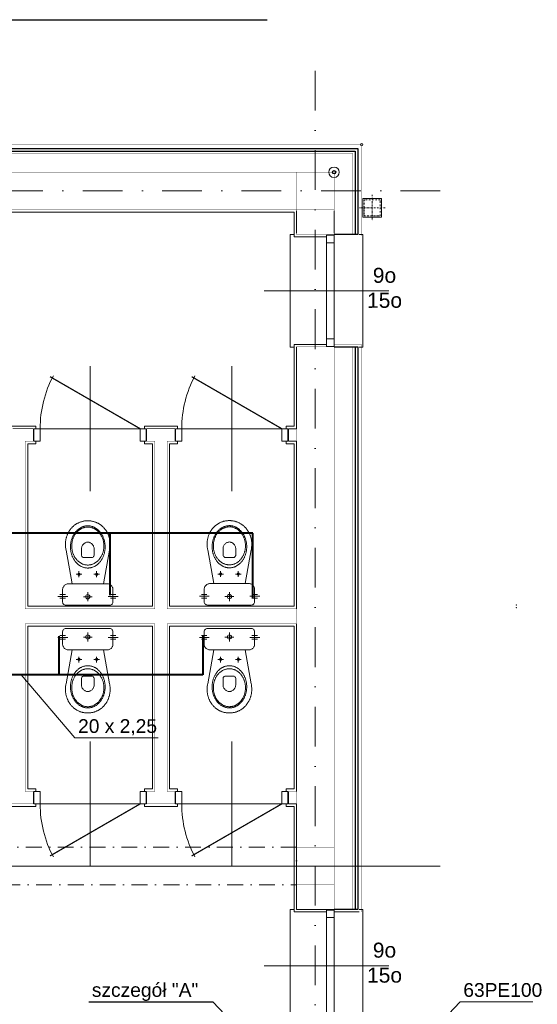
# Model space of a CAD drawing. Extents: x 4615668 to 9294084, y 16339 to 10688993.
# Tile 243 of 256: x 4725716 to 4726131, y 5340322 to 5341110. Entities that reach past the tile are written whole.
import ezdxf
from ezdxf.enums import TextEntityAlignment as Align
from ezdxf.lldxf.tags import DXFTag

# ---------------------------------------------------------------- set-up
doc = ezdxf.new("R2010")
doc.units = 0
doc.header["$MEASUREMENT"] = 0
doc.linetypes.add('DASHDOT', pattern=[25.4, 12.7, -6.35, 0, -6.35])
for name, color, linetype, lineweight in [('_T_w-k_Tr_zw', 150, 'Continuous', 40), ('K-OPISY', 252, 'Continuous', 15), ('Osie', 175, 'DASHDOT', 9), ('Wymiar', 7, 'Continuous', 9), ('WYPOSAŻENIE', 223, 'Continuous', 9)]:
    doc.layers.add(name, color=color, linetype=linetype, lineweight=lineweight)
doc.layers.add('IS_Działka (Widok 2D i 3D)', color=7, linetype='Continuous', lineweight=5, true_color=0x000000)
for name, color, linetype in [('MEBLE', 41, 'Continuous'), ('MURY', 7, 'Continuous'), ('STOLARKA', 4, 'Continuous')]:
    doc.layers.add(name, color=color, linetype=linetype)
doc.styles.add('Arial_____', font='arial.ttf')
doc.styles.add('ARIAL_CE', font='arial.ttf', dxfattribs={"height": 15})
doc.styles.add('Simplex', font='simplex.shx')
tags = doc.linetypes.add('DASH', pattern=[15, 10, -5]).pattern_tags.tags
tags[6:7] = [DXFTag(74, 4), DXFTag(75, 0), DXFTag(340, '0'), DXFTag(46, 0.0), DXFTag(50, 0.0), DXFTag(44, 0.0), DXFTag(45, 0.0)]
tags[4:5] = [DXFTag(74, 4), DXFTag(75, 0), DXFTag(340, '0'), DXFTag(46, 0.0), DXFTag(50, 0.0), DXFTag(44, 0.0), DXFTag(45, 0.0)]
doc.dimstyles.new('1do50', dxfattribs={"dimscale": 5, "dimtxt": 2.5, "dimasz": 2.5, "dimexe": 2.5, "dimexo": 0.5, "dimgap": 1, "dimtad": 1, "dimdec": 1, "dimrnd": 0.5, "dimzin": 12, "dimdsep": 46, "dimtxsty": 'Simplex', "dimblk": 'OBLIQUE', "dimcen": 0.5, "dimdle": 2.5, "dimclrd": 256, "dimclre": 256, "dimclrt": 256, "dimadec": 1, "dimazin": 3, "dimtfac": 1, "dimtdec": 1, "dimtix": 1, "dimtmove": 0, "dimatfit": 3, "dimfxl": 0, "dimtolj": 1, "dimtzin": 0, "dimarcsym": 0})

# ---------------------------------------------------------------- blocks, each defined once
blk = doc.blocks.new('G$C61CBF25F')
at = {"layer": 'Osie', "lineweight": 0, "ltscale": 2.5}
for p, q in [((1425, 0), (1425, 1880)), ((1525, 1780), (204.85, 1780)), ((1525, 1780), (204.85, 1780)), ((1525, 1240), (-5, 1240))]:
    blk.add_line(p, q, dxfattribs=at)
blk = doc.blocks.new('G$CF45FC2ED')
at = {"layer": 'STOLARKA', "color": 252, "linetype": 'Continuous', "lineweight": 0}
for p, q in [((45, 100), (45, 0)), ((85, 50), (5, 50))]:
    blk.add_line(p, q, dxfattribs=at)
at = {"layer": 'STOLARKA', "color": 252, "linetype": 'Continuous', "lineweight": 0, "const_width": 1}
blk.add_lwpolyline([(5, 50), (77.06, 91.6)], dxfattribs=at)
at = {"layer": 'STOLARKA', "color": 252, "linetype": 'Continuous', "lineweight": 0}
for points in [[(5, 40), (5, 50), (0, 50), (0, 40)], [(85, 40), (85, 50), (90, 50), (90, 40)]]:
    blk.add_lwpolyline(points, close=True, dxfattribs=at)
blk.add_arc((-5, 50), 90, 0, 28.08979, dxfattribs=at)
blk = doc.blocks.new('G$C772A7A8F')
at = {"layer": 'STOLARKA', "color": 5, "lineweight": 0}
blk.add_line((100, 45), (0, 45), dxfattribs=at)
for points in [[(24, 0), (21, 0), (21, 90), (24, 90)], [(76, 0), (79, 0), (79, 90), (76, 90)]]:
    blk.add_lwpolyline(points, dxfattribs=at)
for points in [[(56, 89.5), (56, 83.5), (50, 83.5), (50, 89.5)], [(56, 83.5), (56, 6.5), (50, 6.5), (50, 83.5)], [(56, 0.5), (56, 6.5), (50, 6.5), (50, 0.5)]]:
    blk.add_lwpolyline(points, close=True, dxfattribs=at)
blk = doc.blocks.new('G$C6E969633')
at = {"layer": 'MURY', "linetype": 'DASHDOT', "lineweight": 0, "ltscale": 0.1}
for p, q in [((1512.18, 1777.06), (1512.18, 1756.06)), ((1522.68, 1766.56), (1501.68, 1766.56))]:
    blk.add_line(p, q, dxfattribs=at)
at = {"layer": 'MURY', "lineweight": 0, "ltscale": 40}
for p, q in [((1451.68, 1746.25), (1451.68, 1764)), ((1481.68, 1764), (1481.68, 1746.25)), ((1504.68, 1759.06), (1519.68, 1759.06)), ((1451.68, 1589.87), (1451.68, 1655.25)), ((1445.28, 1579.87), (1445.28, 1589.87)), ((1445.28, 1589.87), (1451.68, 1589.87)), ((1451.68, 1579.87), (1445.28, 1579.87)), ((1451.68, 1445.76), (1451.68, 1579.87)), ((1451.68, 1299.66), (1451.68, 1433.79)), ((1445.28, 1289.66), (1445.28, 1299.66)), ((1451.68, 1289.66), (1445.28, 1289.66)), ((1451.68, 1205.25), (1451.68, 1289.66)), ((1481.68, 1205.25), (1451.68, 1205.25))]:
    blk.add_line(p, q, dxfattribs=at)
at = {"layer": 'MURY', "linetype": 'DASH', "lineweight": 0}
for p, q in [((1271.68, 1445.76), (1271.68, 1445.76)), ((1331.68, 1445.76), (1331.68, 1445.76)), ((1391.68, 1445.76), (1391.68, 1445.76)), ((1271.68, 1433.78), (1271.68, 1433.79)), ((1331.68, 1433.78), (1331.68, 1433.79)), ((1391.68, 1433.78), (1391.68, 1433.79))]:
    blk.add_line(p, q, dxfattribs=at)
at = {"layer": 'MURY', "lineweight": 0, "ltscale": 5}
blk.add_line((1566.68, 1240), (246.53, 1240), dxfattribs=at)
at = {"layer": 'MURY', "lineweight": 0}
blk.add_line((1481.68, 1203.25), (1501.68, 1203.25), dxfattribs=at)
at = {"layer": 'MURY', "lineweight": 0, "ltscale": 40}
for points, const_width in [([(859.18, 1817), (1503.68, 1817), (1503.68, 1744.25), (1481.68, 1744.25)], 0.1), ([(859.18, 1816.96), (1503.68, 1816.96), (1503.68, 1744.21), (1481.68, 1744.21)], 0.1), ([(1451.68, 1433.79), (1348.1, 1433.79), (1348.1, 1299.66), (1354.28, 1299.66), (1354.28, 1289.66), (1331.92, 1289.66), (1331.92, 1299.66), (1338.32, 1299.66), (1338.32, 1433.79), (1234.52, 1433.79), (1234.52, 1299.66), (1240.92, 1299.66), (1240.92, 1289.66), (1218.12, 1289.66)], 0.3), ([(1451.68, 1299.66), (1445.28, 1299.66), (1445.28, 1289.66), (1451.68, 1289.66), (1451.68, 1289.66), (1451.68, 1289.66)], 0.3)]:
    blk.add_lwpolyline(points, dxfattribs=dict(at, const_width=const_width))
at = {"layer": 'MURY', "lineweight": -3, "ltscale": 40}
for points in [[(1039.68, 1813.96), (1500.68, 1813.96), (1500.68, 1745.21), (1481.68, 1745.21)], [(1039.68, 1811.96), (1498.68, 1811.96), (1498.68, 1745.21), (1481.68, 1745.21)], [(1481.68, 1655.25), (1500.68, 1655.25), (1500.68, 1205.25), (1481.68, 1205.25)], [(1481.68, 1655.25), (1498.68, 1655.25), (1498.68, 1205.25), (1481.68, 1205.25)]]:
    blk.add_lwpolyline(points, dxfattribs=at)
at = {"layer": 'MURY', "lineweight": 0, "ltscale": 40}
blk.add_lwpolyline([(1039.68, 1809.96, 0.2, 0.2, 0), (1496.68, 1809.96, 0.2, 0.2, 0), (1496.68, 1745.21, 0.2, 0.2, 0), (1481.68, 1745.21, 0.2, 0.2, 0)], format="xyseb", dxfattribs=at)
at = {"layer": 'MURY', "ltscale": 40, "const_width": 0.3}
for points in [[(911.68, 1765), (1451.68, 1765), (1451.68, 1795), (911.68, 1795)], [(1451.68, 1765), (1481.68, 1765), (1481.68, 1795), (1451.68, 1795)], [(1481.68, 1745.25), (1481.68, 1765), (1451.68, 1765), (1451.68, 1745.25)], [(1451.68, 1225), (1481.68, 1225), (1481.68, 1255), (1451.68, 1255)], [(1451.68, 1205.25), (1481.68, 1205.25), (1481.68, 1225), (1451.68, 1225)]]:
    blk.add_lwpolyline(points, close=True, dxfattribs=at)
at = {"layer": 'MURY', "lineweight": 0, "ltscale": 40}
blk.add_lwpolyline([(1504.68, 1759.06), (1519.68, 1759.06), (1519.68, 1774.06), (1504.68, 1774.06)], close=True, dxfattribs=at)
at = {"layer": 'MURY', "linetype": 'DASHDOT', "lineweight": 0, "ltscale": 0.1}
blk.add_lwpolyline([(1505.68, 1760.06), (1518.68, 1760.06), (1518.68, 1773.06), (1505.68, 1773.06)], close=True, dxfattribs=at)
at = {"layer": 'MURY', "lineweight": 0, "ltscale": 40}
for points in [[(896.11, 1699.37), (902.68, 1699.37), (902.68, 1763), (1106.52, 1763), (1106.52, 1699.37), (1122.52, 1699.37), (1122.52, 1763), (1449.68, 1763.13), (1449.68, 1743.25), (1475.68, 1743.25)], [(1475.68, 1657.25), (1449.68, 1657.25), (1449.68, 1591.87), (1443.28, 1591.87), (1443.28, 1589.87)], [(1242.92, 1589.87), (1242.92, 1591.87), (1222.52, 1591.87), (1222.52, 1447.76), (1122.52, 1447.76), (1122.52, 1601.37), (1119.35, 1601.37)], [(1356.28, 1589.87), (1356.28, 1591.87), (1330.02, 1591.87), (1330.01, 1589.87)], [(1330.01, 1579.87), (1330, 1577.87), (1336.32, 1577.87), (1336.32, 1447.76), (1236.52, 1447.76), (1236.52, 1577.87), (1242.92, 1577.87), (1242.92, 1579.87)], [(1443.28, 1579.87), (1443.28, 1577.78), (1449.68, 1577.78), (1449.68, 1447.76), (1350.1, 1447.76), (1350.1, 1577.87), (1356.28, 1577.87), (1356.28, 1579.87)], [(1242.92, 1299.66), (1242.92, 1301.66), (1236.52, 1301.66), (1236.52, 1431.79), (1336.32, 1431.79), (1336.32, 1301.66), (1329.92, 1301.66), (1329.92, 1299.66)], [(1356.28, 1299.66), (1356.28, 1301.66), (1350.1, 1301.66), (1350.1, 1431.79), (1449.68, 1431.79), (1449.68, 1301.66), (1443.28, 1301.66), (1443.28, 1299.66)], [(1216.12, 1289.66), (1216.12, 1287.66), (1242.92, 1287.66), (1242.92, 1289.66)], [(1329.92, 1289.66), (1329.92, 1287.66), (1356.28, 1287.66), (1356.28, 1289.66)], [(1443.28, 1289.66), (1443.28, 1287.66), (1449.68, 1287.66), (1449.68, 1203.25), (1475.68, 1203.25)]]:
    blk.add_lwpolyline(points, dxfattribs=at)
at = {"layer": 'MURY', "lineweight": 0, "ltscale": 40, "const_width": 0.3}
blk.add_lwpolyline([(1481.68, 1655.25), (1481.68, 1255), (1451.68, 1255), (1451.68, 1655.25)], close=True, dxfattribs=at)
at = {"layer": 'MURY', "lineweight": 0, "const_width": 0.2}
blk.add_lwpolyline([(1481.68, 1657.25), (1503.68, 1657.25), (1503.68, 1203.25), (1481.68, 1203.25)], dxfattribs=at)
at = {"layer": 'MURY', "lineweight": 0}
blk.add_lwpolyline([(1481.68, 1655.25, 0.2, 0.2, 0), (1496.68, 1655.25, 0.2, 0.2, 0), (1496.68, 1205.25, 0.2, 0.2, 0), (1481.68, 1205.25, 0.2, 0.2, 0)], format="xyseb", dxfattribs=at)
at = {"layer": 'MURY', "ltscale": 40, "const_width": 0.3}
for points in [[(1451.68, 1445.76), (1348.1, 1445.76), (1348.1, 1579.87), (1354.28, 1579.87), (1354.28, 1589.87), (1331.92, 1589.87), (1331.92, 1579.87), (1338.32, 1579.87), (1338.32, 1445.76), (1234.52, 1445.76), (1234.52, 1579.87), (1240.92, 1579.87), (1240.92, 1589.87), (1224.52, 1589.87)], [(1451.68, 1589.87), (1445.28, 1589.87), (1445.28, 1579.87), (1451.68, 1579.87)]]:
    blk.add_lwpolyline(points, dxfattribs=at)
at = {"layer": 'MURY', "linetype": 'DASHDOT', "lineweight": 0}
blk.add_lwpolyline([(911.68, 1225), (1451.68, 1225), (1451.68, 1255), (911.68, 1255)], close=True, dxfattribs=at)
at = {"layer": 'MURY', "lineweight": 0, "ltscale": 40}
blk.add_circle((1481.68, 1795), 4.18, dxfattribs=at)
for p in [(1627.58, 1448.91), (1627.58, 1446.64)]:
    blk.add_point(p, dxfattribs=at)
for name, p in [('G$C61CBF25F', (41.68, 0)), ('G$C772A7A8F', (1425.68, 1655.11)), ('G$C772A7A8F', (1425.68, 1115.25))]:
    blk.add_blockref(name, p, dxfattribs=at)
at = {"layer": 'MURY', "color": 251, "lineweight": 0, "ltscale": 40, "xscale": -1, "rotation": 359.9999999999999}
for p in [(1331.42, 1539.87), (1444.78, 1539.87)]:
    blk.add_blockref('G$CF45FC2ED', p, dxfattribs=at)
at = {"layer": 'MURY', "color": 251, "lineweight": 0, "ltscale": 40, "rotation": 180}
for p in [(1331.42, 1339.66), (1444.78, 1339.66)]:
    blk.add_blockref('G$CF45FC2ED', p, dxfattribs=at)
at = {"layer": 'MURY', "char_height": 12, "width": 1777.5174, "attachment_point": 5, "rotation": 0.15445, "style": 'ARIAL_CE'}
for insert in [(1482.11, 1702.37), (1482.11, 1162.51)]:
    blk.add_mtext('\\pxi-10,l16.666687,t16.666687;9o\\P15o', dxfattribs=dict(at, insert=insert))
blk = doc.blocks.new('A$C074B312D')
at = {"layer": 'WYPOSAŻENIE', "linetype": 'Continuous'}
for points in [[(6.41, 67.54), (41.41, 67.54), (42.02, 67.48), (42.58, 67.29), (43.07, 66.99), (43.49, 66.6), (43.8, 66.13), (44, 65.6), (44.07, 65.03), (44.07, 65.03), (44.07, 54.82), (44.04, 54.29), (43.93, 53.77), (43.76, 53.27), (43.52, 52.8), (43.23, 52.35), (42.89, 51.93), (42.5, 51.56), (42.06, 51.23), (41.59, 50.95), (41.08, 50.72), (40.54, 50.55), (39.98, 50.44), (39.39, 50.41), (8.43, 50.41), (7.86, 50.44), (7.31, 50.55), (6.78, 50.72), (6.28, 50.95), (5.8, 51.23), (5.36, 51.56), (4.97, 51.93), (4.62, 52.35), (4.32, 52.79), (4.08, 53.27), (3.9, 53.77), (3.79, 54.29), (3.75, 54.82), (3.75, 65.03), (3.82, 65.6), (4.02, 66.13), (4.34, 66.6), (4.75, 66.99), (5.24, 67.29), (5.8, 67.48), (6.41, 67.54), (6.41, 67.54)], [(1.63, 61.95), (5.94, 61.95)], [(1.63, 59.02), (5.94, 59.02)], [(23.91, 62.48), (24.58, 62.35), (25.12, 61.98), (25.49, 61.43), (25.62, 60.77), (25.49, 60.1), (25.12, 59.56), (24.58, 59.19), (23.91, 59.05), (23.24, 59.19), (22.7, 59.56), (22.33, 60.1), (22.2, 60.77), (22.33, 61.43), (22.7, 61.98), (23.24, 62.35), (23.91, 62.48)], [(41.96, 61.95), (46.27, 61.95)], [(41.96, 59.02), (46.27, 59.02)], [(6.51, 23.42), (11.31, 50.41)], [(36.51, 50.41), (41.36, 23.4)], [(16.85, 43.65), (17.26, 43.54), (17.55, 43.25), (17.66, 42.84), (17.55, 42.44), (17.26, 42.15), (16.85, 42.04), (16.45, 42.15), (16.16, 42.44), (16.05, 42.84), (16.16, 43.25), (16.45, 43.54), (16.85, 43.65)], [(30.97, 43.65), (31.37, 43.54), (31.66, 43.25), (31.77, 42.84), (31.66, 42.44), (31.37, 42.15), (30.97, 42.04), (30.56, 42.15), (30.27, 42.44), (30.16, 42.84), (30.27, 43.25), (30.56, 43.54), (30.97, 43.65)], [(23.91, 37.81), (23.44, 37.8), (22.96, 37.77), (22.5, 37.72), (22.03, 37.66), (21.58, 37.57), (21.12, 37.47), (20.68, 37.34), (20.23, 37.2), (19.8, 37.05), (19.37, 36.88), (18.94, 36.69), (18.52, 36.48), (18.11, 36.26), (17.71, 36.02), (17.31, 35.77), (16.92, 35.5), (16.54, 35.22), (16.17, 34.92), (15.81, 34.61), (15.45, 34.28), (15.1, 33.95), (14.76, 33.59), (14.44, 33.23), (14.12, 32.85), (13.81, 32.47), (13.51, 32.07), (13.22, 31.65), (12.94, 31.23), (12.68, 30.8), (12.42, 30.35), (12.18, 29.9), (11.95, 29.44), (11.73, 28.96), (11.52, 28.48), (11.32, 27.99), (11.14, 27.49), (10.97, 26.98), (10.82, 26.46), (10.67, 25.94), (10.55, 25.4), (10.43, 24.87), (10.33, 24.32), (10.25, 23.77), (10.18, 23.21), (10.12, 22.65), (10.08, 22.08), (10.06, 21.5), (10.05, 20.92), (10.05, 20.92), (10.06, 20.34), (10.08, 19.77), (10.12, 19.2), (10.18, 18.64), (10.25, 18.08), (10.33, 17.53), (10.43, 16.98), (10.55, 16.44), (10.67, 15.91), (10.82, 15.39), (10.97, 14.87), (11.14, 14.36), (11.32, 13.86), (11.52, 13.37), (11.73, 12.89), (11.95, 12.41), (12.18, 11.95), (12.42, 11.49), (12.68, 11.05), (12.94, 10.62), (13.22, 10.19), (13.51, 9.78), (13.81, 9.38), (14.12, 8.99), (14.44, 8.62), (14.76, 8.25), (15.1, 7.9), (15.45, 7.56), (15.81, 7.24), (16.17, 6.93), (16.54, 6.63), (16.92, 6.35), (17.31, 6.08), (17.71, 5.83), (18.11, 5.59), (18.52, 5.37), (18.94, 5.16), (19.37, 4.97), (19.8, 4.8), (20.23, 4.64), (20.68, 4.5), (21.12, 4.38), (21.58, 4.28), (22.03, 4.19), (22.5, 4.13), (22.96, 4.08), (23.44, 4.05), (23.91, 4.04), (23.91, 4.04), (24.39, 4.05), (24.86, 4.08), (25.32, 4.13), (25.79, 4.19), (26.25, 4.28), (26.7, 4.38), (27.15, 4.5), (27.59, 4.64), (28.02, 4.8), (28.46, 4.97), (28.88, 5.16), (29.3, 5.37), (29.71, 5.59), (30.11, 5.83), (30.51, 6.08), (30.9, 6.35), (31.28, 6.63), (31.65, 6.93), (32.02, 7.24), (32.37, 7.56), (32.72, 7.9), (33.06, 8.25), (33.39, 8.62), (33.7, 8.99), (34.01, 9.38), (34.31, 9.78), (34.6, 10.19), (34.88, 10.62), (35.14, 11.05), (35.4, 11.49), (35.64, 11.95), (35.87, 12.41), (36.09, 12.89), (36.3, 13.37), (36.5, 13.86), (36.68, 14.36), (36.85, 14.87), (37, 15.39), (37.15, 15.91), (37.28, 16.44), (37.39, 16.98), (37.49, 17.53), (37.57, 18.08), (37.65, 18.64), (37.7, 19.2), (37.74, 19.77), (37.76, 20.34), (37.77, 20.92), (37.77, 20.92), (37.76, 21.5), (37.74, 22.08), (37.7, 22.65), (37.65, 23.21), (37.57, 23.77), (37.49, 24.32), (37.39, 24.87), (37.28, 25.4), (37.15, 25.94), (37, 26.46), (36.85, 26.98), (36.68, 27.49), (36.5, 27.99), (36.3, 28.48), (36.09, 28.96), (35.87, 29.44), (35.64, 29.9), (35.4, 30.35), (35.14, 30.8), (34.88, 31.23), (34.6, 31.65), (34.31, 32.07), (34.01, 32.47), (33.7, 32.85), (33.39, 33.23), (33.06, 33.59), (32.72, 33.95), (32.37, 34.28), (32.02, 34.61), (31.65, 34.92), (31.28, 35.22), (30.9, 35.5), (30.51, 35.77), (30.11, 36.02), (29.71, 36.26), (29.3, 36.48), (28.88, 36.69), (28.46, 36.88), (28.02, 37.05), (27.59, 37.2), (27.15, 37.34), (26.7, 37.47), (26.25, 37.57), (25.79, 37.66), (25.32, 37.72), (24.86, 37.77), (24.39, 37.8), (23.91, 37.81), (23.91, 37.81)], [(23.91, 35.41), (23.43, 35.4), (22.95, 35.37), (22.48, 35.31), (22.01, 35.24), (21.55, 35.15), (21.09, 35.04), (20.64, 34.91), (20.2, 34.76), (19.76, 34.6), (19.33, 34.41), (18.91, 34.21), (18.49, 33.99), (18.08, 33.76), (17.68, 33.51), (17.29, 33.24), (16.91, 32.96), (16.54, 32.66), (16.17, 32.34), (15.82, 32.02), (15.47, 31.68), (15.14, 31.32), (14.82, 30.95), (14.5, 30.57), (14.2, 30.18), (13.91, 29.77), (13.64, 29.35), (13.37, 28.92), (13.12, 28.48), (12.88, 28.03), (12.65, 27.57), (12.44, 27.09), (12.24, 26.61), (12.05, 26.12), (11.88, 25.62), (11.73, 25.11), (11.59, 24.6), (11.46, 24.07), (11.35, 23.54), (11.26, 23), (11.18, 22.46), (11.12, 21.91), (11.07, 21.35), (11.05, 20.79), (11.04, 20.22), (11.04, 20.22), (11.05, 19.65), (11.07, 19.09), (11.12, 18.53), (11.18, 17.98), (11.26, 17.44), (11.35, 16.9), (11.46, 16.37), (11.59, 15.84), (11.73, 15.33), (11.88, 14.82), (12.05, 14.32), (12.24, 13.83), (12.44, 13.35), (12.65, 12.87), (12.88, 12.41), (13.12, 11.96), (13.37, 11.52), (13.64, 11.09), (13.91, 10.67), (14.2, 10.26), (14.5, 9.87), (14.82, 9.49), (15.14, 9.12), (15.47, 8.76), (15.82, 8.42), (16.17, 8.1), (16.54, 7.78), (16.91, 7.48), (17.29, 7.2), (17.68, 6.93), (18.08, 6.68), (18.49, 6.45), (18.91, 6.23), (19.33, 6.03), (19.76, 5.84), (20.2, 5.68), (20.64, 5.53), (21.09, 5.4), (21.55, 5.29), (22.01, 5.2), (22.48, 5.13), (22.95, 5.07), (23.43, 5.04), (23.91, 5.03), (23.91, 5.03), (24.39, 5.04), (24.87, 5.07), (25.34, 5.13), (25.81, 5.2), (26.27, 5.29), (26.73, 5.4), (27.18, 5.53), (27.62, 5.68), (28.06, 5.84), (28.49, 6.03), (28.91, 6.23), (29.33, 6.45), (29.74, 6.68), (30.14, 6.93), (30.53, 7.2), (30.91, 7.48), (31.28, 7.78), (31.65, 8.1), (32, 8.42), (32.35, 8.76), (32.68, 9.12), (33, 9.49), (33.32, 9.87), (33.62, 10.26), (33.91, 10.67), (34.19, 11.09), (34.45, 11.52), (34.7, 11.96), (34.94, 12.41), (35.17, 12.87), (35.38, 13.35), (35.58, 13.83), (35.77, 14.32), (35.94, 14.82), (36.09, 15.33), (36.24, 15.84), (36.36, 16.37), (36.47, 16.9), (36.56, 17.44), (36.64, 17.98), (36.7, 18.53), (36.75, 19.09), (36.77, 19.65), (36.78, 20.22), (36.78, 20.22), (36.77, 20.79), (36.75, 21.35), (36.7, 21.91), (36.64, 22.46), (36.56, 23), (36.47, 23.54), (36.36, 24.07), (36.24, 24.6), (36.09, 25.11), (35.94, 25.62), (35.77, 26.12), (35.58, 26.61), (35.38, 27.09), (35.17, 27.57), (34.94, 28.03), (34.7, 28.48), (34.45, 28.92), (34.19, 29.35), (33.91, 29.77), (33.62, 30.18), (33.32, 30.57), (33, 30.95), (32.68, 31.32), (32.35, 31.68), (32, 32.02), (31.65, 32.34), (31.28, 32.66), (30.91, 32.96), (30.53, 33.24), (30.14, 33.51), (29.74, 33.76), (29.33, 33.99), (28.91, 34.21), (28.49, 34.41), (28.06, 34.6), (27.62, 34.76), (27.18, 34.91), (26.73, 35.04), (26.27, 35.15), (25.81, 35.24), (25.34, 35.31), (24.87, 35.37), (24.39, 35.4), (23.91, 35.41), (23.91, 35.41)], [(23.68, 29.5), (20.97, 29.5), (20.17, 29.4), (19.6, 29.11), (19.23, 28.71), (19.01, 28.25), (18.91, 27.79), (18.88, 27.39), (18.87, 22.14), (18.91, 21.57), (19.03, 21.02), (19.22, 20.48), (19.46, 19.97), (19.77, 19.48), (20.12, 19.03), (20.51, 18.62), (20.94, 18.24), (21.4, 17.92), (21.89, 17.64), (22.38, 17.41), (22.89, 17.25), (23.4, 17.15), (23.91, 17.11), (24.41, 17.15), (24.93, 17.25), (25.43, 17.42), (25.93, 17.64), (26.42, 17.92), (26.88, 18.25), (27.31, 18.62), (27.7, 19.04), (28.05, 19.5), (28.36, 19.98), (28.6, 20.5), (28.79, 21.04), (28.91, 21.59), (28.95, 22.17), (28.95, 22.17), (28.95, 27.4), (28.92, 27.8), (28.82, 28.26), (28.6, 28.72), (28.23, 29.11), (27.66, 29.4), (26.86, 29.5), (23.68, 29.5)], [(6.02, 18.97), (6.03, 19.61), (6.06, 20.24), (6.11, 20.88), (6.18, 21.52), (6.27, 22.15), (6.38, 22.79), (6.51, 23.42)], [(23.87, 0), (23.34, 0.01), (22.82, 0.03), (22.3, 0.07), (21.78, 0.12), (21.27, 0.19), (20.77, 0.27), (20.28, 0.36), (19.78, 0.47), (19.3, 0.59), (18.82, 0.73), (18.35, 0.87), (17.88, 1.04), (17.42, 1.21), (16.97, 1.4), (16.52, 1.6), (16.08, 1.81), (15.65, 2.03), (15.23, 2.27), (14.81, 2.51), (14.4, 2.77), (14, 3.04), (13.61, 3.32), (13.22, 3.61), (12.85, 3.91), (12.48, 4.22), (12.12, 4.54), (11.77, 4.88), (11.42, 5.22), (11.09, 5.57), (10.77, 5.93), (10.45, 6.3), (10.15, 6.68), (9.85, 7.06), (9.56, 7.46), (9.29, 7.86), (9.02, 8.27), (8.77, 8.69), (8.52, 9.12), (8.29, 9.56), (8.06, 10), (7.85, 10.45), (7.64, 10.9), (7.45, 11.37), (7.27, 11.84), (7.1, 12.31), (6.95, 12.79), (6.8, 13.28), (6.67, 13.77), (6.55, 14.27), (6.44, 14.78), (6.34, 15.28), (6.25, 15.8), (6.18, 16.32), (6.12, 16.84), (6.08, 17.37), (6.04, 17.9), (6.02, 18.43), (6.02, 18.97)], [(41.8, 18.97), (41.8, 18.43), (41.78, 17.9), (41.74, 17.37), (41.7, 16.84), (41.64, 16.32), (41.56, 15.8), (41.48, 15.28), (41.38, 14.78), (41.27, 14.27), (41.15, 13.77), (41.01, 13.28), (40.86, 12.79), (40.71, 12.31), (40.54, 11.84), (40.35, 11.37), (40.16, 10.9), (39.96, 10.45), (39.74, 10), (39.51, 9.56), (39.28, 9.12), (39.03, 8.69), (38.77, 8.27), (38.5, 7.86), (38.23, 7.46), (37.94, 7.06), (37.64, 6.68), (37.33, 6.3), (37.01, 5.93), (36.69, 5.57), (36.35, 5.22), (36.01, 4.88), (35.65, 4.54), (35.29, 4.22), (34.92, 3.91), (34.54, 3.61), (34.16, 3.32), (33.76, 3.04), (33.36, 2.77), (32.95, 2.51), (32.53, 2.27), (32.1, 2.03), (31.67, 1.81), (31.23, 1.6), (30.78, 1.4), (30.33, 1.21), (29.86, 1.04), (29.4, 0.87), (28.92, 0.73), (28.44, 0.59), (27.96, 0.47), (27.46, 0.36), (26.97, 0.27), (26.46, 0.19), (25.95, 0.12), (25.44, 0.07), (24.92, 0.03), (24.4, 0.01), (23.87, 0)], [(41.36, 23.4), (41.47, 22.77), (41.57, 22.14), (41.65, 21.5), (41.72, 20.87), (41.77, 20.23), (41.79, 19.6), (41.8, 18.97)]]:
    blk.add_lwpolyline(points, dxfattribs=at)
at = {"layer": 'WYPOSAŻENIE', "linetype": 'DASHDOT'}
for points in [[(23.91, 64.37), (23.91, 57.16)], [(0, 60.5), (7.82, 60.5)], [(20.33, 60.77), (27.5, 60.77)], [(40.32, 60.5), (48.15, 60.5)], [(14.57, 42.84), (19.15, 42.84)], [(16.85, 45), (16.85, 40.36)], [(28.68, 42.84), (33.27, 42.84)], [(30.97, 45), (30.97, 40.36)]]:
    blk.add_lwpolyline(points, dxfattribs=at)
blk = doc.blocks.new('G$CFC3014FB')
at = {"layer": 'Wymiar', "lineweight": 0, "ltscale": 40}
blk.add_circle((601.12, 1184.11), 0.935, dxfattribs=at)
at = {"layer": 'MEBLE', "linetype": 'Continuous', "lineweight": 0, "xscale": -1, "rotation": 179.9999999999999}
for p in [(358.05, 883.31), (471.41, 883.45)]:
    blk.add_blockref('A$C074B312D', p, dxfattribs=at)
at = {"layer": 'MEBLE', "linetype": 'Continuous', "lineweight": 0}
for p in [(358.05, 729.54), (471.41, 729.54)]:
    blk.add_blockref('A$C074B312D', p, dxfattribs=at)
blk = doc.blocks.new('_Oblique')
at = {"color": 0, "linetype": 'ByBlock', "lineweight": -2}
blk.add_line((-0.5, -0.5), (0.5, 0.5), dxfattribs=at)
blk = doc.blocks.new('G$CB19A1CD5')
at = {"color": 6}
for p, q in [((515.97, 465.83), (615.23, 465.83)), ((615.23, 465.83), (652.72, 426.48))]:
    blk.add_line(p, q, dxfattribs=at)
blk.add_circle((712.35, 1129.48), 1.33)
at = {"layer": '_T_w-k_Tr_zw'}
for p, q in [((533.15, 840.72), (401.59, 840.72)), ((647.43, 840.72), (533.15, 840.72)), ((533.15, 796.13), (533.15, 840.72)), ((647.43, 794.4), (647.43, 840.72)), ((533.15, 796.13), (533.15, 796.13)), ((533.15, 791.13), (533.15, 796.13)), ((647.43, 794.4), (647.43, 794.4)), ((647.43, 789.4), (647.43, 794.4)), ((492.12, 758.23), (492.12, 753.23)), ((607.39, 758.97), (607.39, 727.3)), ((492.12, 753.23), (492.12, 727.3)), ((492.12, 753.23), (492.12, 753.23)), ((492.12, 727.3), (379.61, 727.3)), ((607.39, 727.3), (492.12, 727.3)), ((607.39, 727.3), (607.39, 727.3))]:
    blk.add_line(p, q, dxfattribs=at)
at = {"layer": 'IS_Działka (Widok 2D i 3D)', "color": 6}
for p, q in [((461.98, 727.3), (504.95, 676.94)), ((504.95, 676.94), (571.51, 676.94)), ((765.84, 415.83), (813.34, 465.83)), ((813.34, 465.83), (871.49, 465.83))]:
    blk.add_line(p, q, dxfattribs=at)
at = {"layer": 'IS_Działka (Widok 2D i 3D)', "color": 6, "style": 'Arial_____'}
for s, p in [('20 x 2,25', (507.45, 691.94)), ('szczegół "A"', (518.47, 480.83)), ('63PE100', (815.84, 480.83))]:
    blk.add_text(s, height=11, dxfattribs=at).set_placement(p, align=Align.TOP_LEFT)

msp = doc.modelspace()

# ---------------------------------------------------------------- block references
msp.add_blockref('G$CB19A1CD5', (4725255.65, 5339858.08))
at = {"layer": 'Wymiar', "lineweight": 0, "ltscale": 40}
for name, p in [('G$C6E969633', (4724486.31, 5339192.56)), ('G$CFC3014FB', (4725388.93, 5339825.45))]:
    msp.add_blockref(name, p, dxfattribs=at)

# ---------------------------------------------------------------- leaders
at = {"layer": 'K-OPISY', "annotation_type": 0, "has_hookline": 1, "hookline_direction": 0, "text_width": 278.71}
msp.add_leader([(4725569.83, 5341005.88), (4725618.32, 5341109.6), (4725630.82, 5341109.6)], dimstyle='1do50', override={"dimgap": 1, "dimtad": 1}, dxfattribs=at)

doc.saveas('drawing.dxf')
